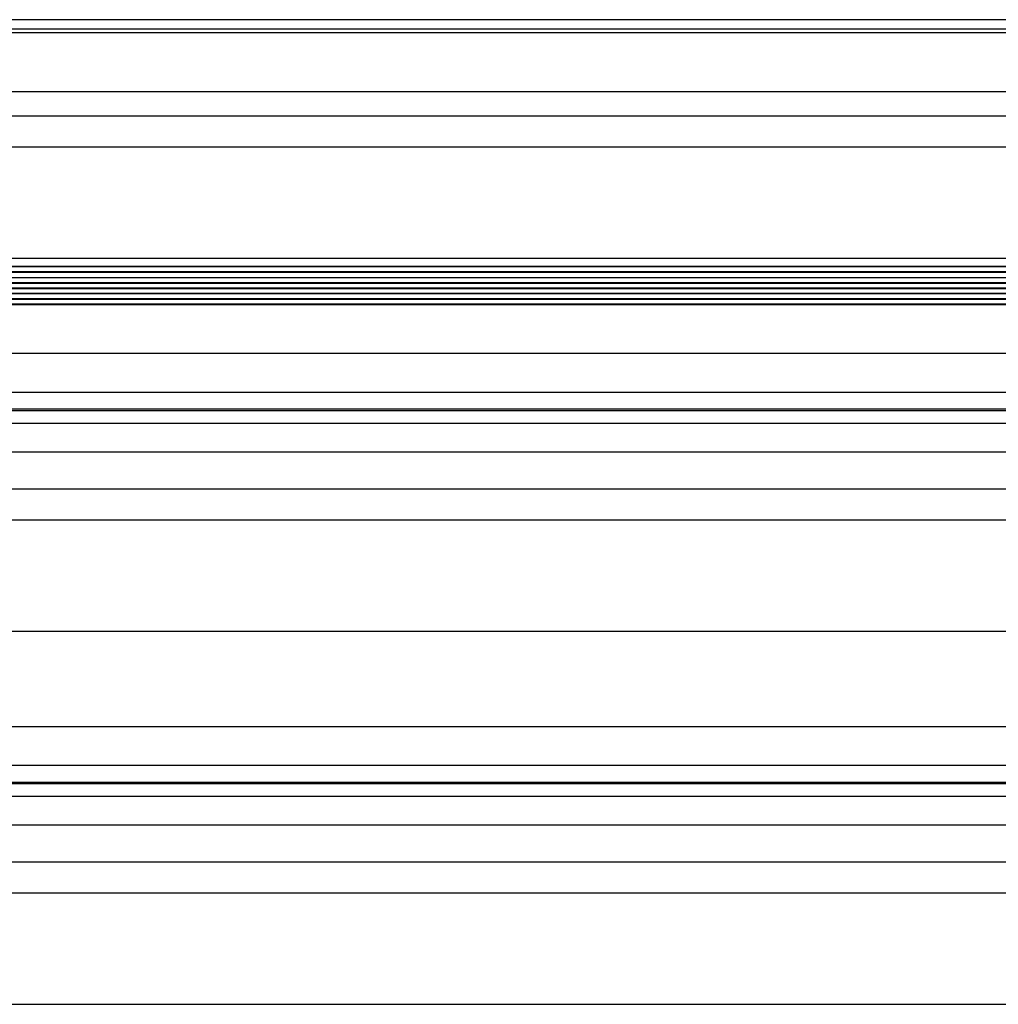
# Model space of a CAD drawing. Header units: inches. Extents: x 170 to 284, y 215 to 248.
# Tile 51 of 195: x 180.995 to 181.534, y 223.689 to 224.231. Entities that reach past the tile are written whole.
import ezdxf

# ---------------------------------------------------------------- set-up
doc = ezdxf.new("R2010")
doc.units = ezdxf.units.IN
doc.header["$LTSCALE"] = 0.25
doc.header["$MEASUREMENT"] = 0
doc.layers.add('RH BENCH MOUNT', color=7, linetype='Continuous')

msp = doc.modelspace()

# ---------------------------------------------------------------- linework, layer by layer
at = {"layer": 'RH BENCH MOUNT'}
for p, q in [((182.10884, 224.23126), (177.59755, 224.23126)), ((182.10884, 224.22606), (177.59755, 224.22606)), ((182.10884, 224.22396), (177.59755, 224.22396)), ((177.59755, 224.19169), (182.10884, 224.19169)), ((177.92712, 224.1784), (181.77926, 224.1784)), ((177.91358, 224.16133), (181.79915, 224.16133)), ((180.13568, 224.09994), (181.65942, 224.09994)), ((181.79777, 224.0954), (177.90862, 224.0954)), ((177.90862, 224.09529), (181.79777, 224.09529)), ((181.79777, 224.09235), (177.90862, 224.09235)), ((177.90862, 224.09224), (181.79777, 224.09224)), ((177.90862, 224.08922), (181.79777, 224.08922)), ((181.79777, 224.08633), (177.91408, 224.08633)), ((177.91408, 224.08622), (181.79777, 224.08622)), ((181.79777, 224.08335), (177.91408, 224.08335)), ((177.91408, 224.08323), (181.79777, 224.08323)), ((181.79777, 224.0805), (177.91408, 224.0805)), ((177.91408, 224.08039), (181.79777, 224.08039)), ((181.79777, 224.07752), (177.91408, 224.07752)), ((177.91408, 224.0774), (181.79777, 224.0774)), ((181.79777, 224.07452), (177.91408, 224.07452)), ((177.91408, 224.0744), (181.79777, 224.0744)), ((177.83703, 224.04755), (181.86935, 224.04755)), ((177.83703, 224.02617), (181.86935, 224.02617)), ((181.86935, 224.01669), (177.83703, 224.01669)), ((177.83703, 224.01605), (181.86935, 224.01605)), ((177.83703, 224.00903), (181.86935, 224.00903)), ((177.83703, 223.99334), (181.86935, 223.99334)), ((177.83703, 223.97296), (181.86935, 223.97296)), ((177.91358, 223.95588), (181.7928, 223.95588)), ((177.8672, 223.89449), (181.83919, 223.89449)), ((177.83703, 223.8421), (181.86935, 223.8421)), ((177.83703, 223.82072), (181.86935, 223.82072)), ((181.86935, 223.81124), (177.83703, 223.81124)), ((177.83703, 223.8106), (181.86935, 223.8106)), ((177.83703, 223.80358), (181.86935, 223.80358)), ((177.83703, 223.7879), (181.86935, 223.7879)), ((177.83703, 223.76751), (181.86935, 223.76751)), ((177.91358, 223.75043), (181.7928, 223.75043)), ((177.8672, 223.68904), (181.83919, 223.68904))]:
    msp.add_line(p, q, dxfattribs=at)

doc.saveas('drawing.dxf')
